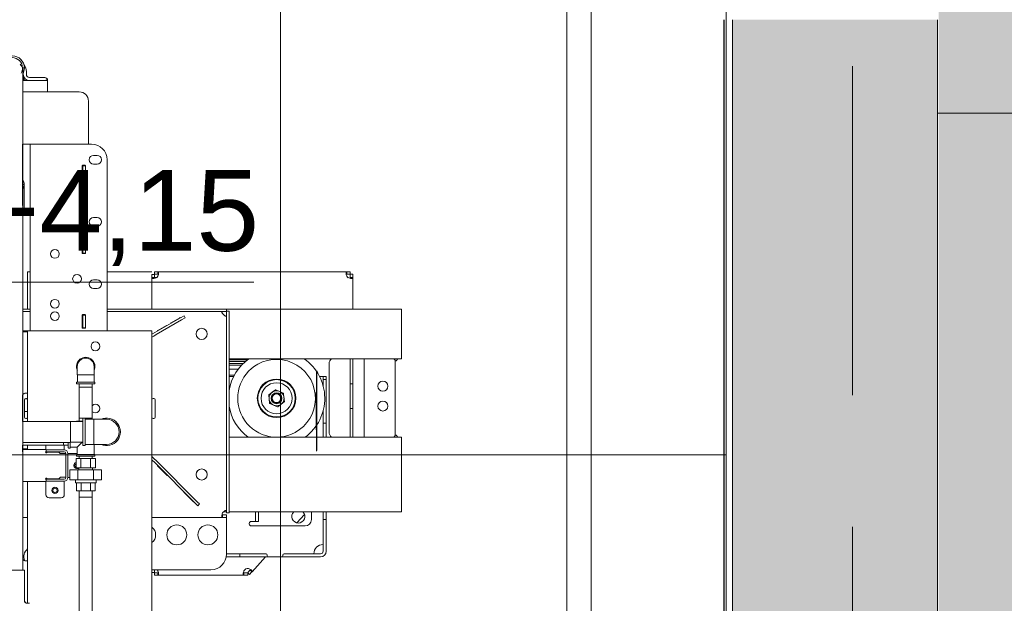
# Model space of a CAD drawing. Header units: centimetres. Extents: x -396 to 14490, y -515 to 1122.
# Tile 49 of 73: x 508 to 666, y 376 to 470. Entities that reach past the tile are written whole.
import ezdxf
from ezdxf.enums import TextEntityAlignment as Align

# ---------------------------------------------------------------- set-up
doc = ezdxf.new("R2010")
doc.units = ezdxf.units.CM
doc.header["$MEASUREMENT"] = 0
doc.linetypes.add('Przerywana podwójnie', pattern=[109.361107, 52.916665, -21.166666, 14.111111, -21.166666])
doc.layers.add('00 - nowa technologia myjni_Nr_pióra__246', color=7, linetype='Continuous', lineweight=20, true_color=0x1db3b3)
doc.layers.add('440-K Słupy_Nr_pióra__88', color=7, linetype='Continuous', lineweight=20, true_color=0x426f9f)
for name, color, linetype, lineweight in [('01-OKNA__Nr_pióra__19', 255, 'Continuous', 30), ('299-A Wymiary Opisy_Nr_pióra__11', 7, 'Continuous', 0), ('410-K Osie główne_Nr_pióra__11', 7, 'Continuous', 0), ('420-K Ściany_Nr_pióra__11', 7, 'Continuous', 0), ('420-K Ściany_Nr_pióra__13', 7, 'Continuous', 25), ('420-K Ściany_Nr_pióra__27', 7, 'Continuous', 20), ('420-K Ściany_Nr_pióra__93', 9, 'Continuous', 20)]:
    doc.layers.add(name, color=color, linetype=linetype, lineweight=lineweight)
for name, color, linetype in [('299-A Wymiary Opisy', 7, 'Continuous'), ('410-K Osie główne', 7, 'Continuous'), ('420-K Ściany', 7, 'Continuous'), ('440-K Słupy', 7, 'Continuous')]:
    doc.layers.add(name, color=color, linetype=linetype)
doc.styles.add('STYL_AUTOMATYCZNY_1', font='arial.ttf')
doc.styles.add('STYL_AUTOMATYCZNY_2', font='arial.ttf')
doc.dimstyles.new('STYL_AUTOMATYCZNY__2', dxfattribs={"dimtxt": 13, "dimasz": 7.6, "dimexe": 0.18, "dimexo": 0.0625, "dimgap": 0, "dimtad": 1, "dimdec": 0, "dimzin": 0, "dimdsep": 46, "dimtxsty": 'STYL_AUTOMATYCZNY_1', "dimblk": 'ARROWHEAD_2', "dimblk1": 'ARROWHEAD_2', "dimblk2": 'ARROWHEAD_2', "dimcen": 0.09, "dimclrd": 7, "dimclre": 7, "dimclrt": 7, "dimadec": 0, "dimazin": 0, "dimtfac": 1, "dimtdec": 4, "dimtmove": 0, "dimatfit": 3, "dimfxl": 0, "dimtolj": 1, "dimtzin": 0, "dimarcsym": 0})

# ---------------------------------------------------------------- blocks, each defined once
blk = doc.blocks.new('ElemPrzekroju_4_1')
at = {"layer": '420-K Ściany', "linetype": 'Continuous', "lineweight": 0, "true_color": 0x000000}
blk.add_hatch(color=18, dxfattribs=at).paths.add_polyline_path([(622.75, 470), (622.75, 25), (655.75, 25), (655.75, 470)])
at = {"layer": '420-K Ściany_Nr_pióra__13', "color": 7, "linetype": 'Continuous', "lineweight": 25}
blk.add_line((621.38, 470), (621.38, 25), dxfattribs=at)
at = {"layer": '420-K Ściany_Nr_pióra__27', "color": 7, "linetype": 'Continuous', "lineweight": 20}
for p, q in [((622.75, 470), (622.75, 25)), ((655.75, 470), (655.75, 25))]:
    blk.add_line(p, q, dxfattribs=at)
blk = doc.blocks.new('ElemPrzekroju_70_1')
at = {"layer": '440-K Słupy_Nr_pióra__88', "color": 155, "linetype": 'Continuous', "lineweight": 20, "true_color": 0x426f9f}
blk.add_line((655.75, 455), (682.01, 455), dxfattribs=at)
blk = doc.blocks.new('*D97')
at = {"layer": '299-A Wymiary Opisy_Nr_pióra__11', "color": 7, "linetype": 'Continuous', "lineweight": 0}
for p, q in [((596.11, 544.46), (596.11, 549.35)), ((601.11, 541.57), (591.11, 547.34)), ((603.61, 544.46), (588.61, 544.46)), ((596.11, 0), (596.11, 544.46)), ((591.11, 2.89), (601.11, -2.89)), ((603.61, 0), (588.61, 0)), ((596.11, -4.89), (596.11, 0))]:
    blk.add_line(p, q, dxfattribs=at)
at = {"layer": '299-A Wymiary Opisy_Nr_pióra__11', "color": 7, "lineweight": 0, "insert": (593.51, 257.36), "char_height": 13, "attachment_point": 7, "rotation": 90, "style": 'STYL_AUTOMATYCZNY_1'}
blk.add_mtext('\\A1;{\\pql;\\fArial|b0|i0|c238|p0;\\W1.000000;544}', dxfattribs=at)
blk = doc.blocks.new('ARROWHEAD_2')
at = {"color": 0, "linetype": 'Continuous', "lineweight": 0}
for p, q in [((-0.378, -0.655), (0.378, 0.655)), ((0, 0), (-1, 0))]:
    blk.add_line(p, q, dxfattribs=at)
blk = doc.blocks.new('Wymiary_4_1', base_point=(494.18, 414.84))
at = {"layer": '299-A Wymiary Opisy_Nr_pióra__11', "linetype": 'Continuous', "lineweight": 0}
blk.add_hatch(color=7, dxfattribs=at).paths.add_polyline_path([(494.18, 414.84), (494.18, 427.84), (481.18, 427.84)])
at = {"layer": '299-A Wymiary Opisy_Nr_pióra__11', "color": 7, "linetype": 'Continuous', "lineweight": 0}
for p, q in [((494.18, 414.84), (494.18, 466.84)), ((494.18, 414.84), (481.18, 427.84)), ((481.18, 427.84), (494.18, 427.84)), ((494.18, 427.84), (545.79, 427.84)), ((494.18, 414.84), (484.43, 414.84)), ((494.18, 414.84), (503.93, 414.84))]:
    blk.add_line(p, q, dxfattribs=at)
at = {"layer": '299-A Wymiary Opisy_Nr_pióra__11', "color": 7, "lineweight": 0, "insert": (500.68, 430.44), "char_height": 13, "attachment_point": 7, "style": 'STYL_AUTOMATYCZNY_1'}
blk.add_mtext('\\A1;{\\pql;\\fArial|b0|i0|c238|p0;\\W1.000000;+4,15}', dxfattribs=at)
blk = doc.blocks.new('Standardowy znacznik osi[2]_1', base_point=(642.06, 1000))
at = {"layer": '410-K Osie główne_Nr_pióra__11', "color": 7, "linetype": 'Przerywana podwójnie', "lineweight": 0}
blk.add_line((642.06, 900), (642.06, -300), dxfattribs=at)
at = {"layer": '410-K Osie główne_Nr_pióra__11', "color": 7, "lineweight": 0, "style": 'STYL_AUTOMATYCZNY_2'}
for tag, p in [('AC_MarkerText_1_0', (642.06, 1022.5)), ('AC_MarkerText_1_1', (642.06, -407.5))]:
    blk.add_attdef(tag, text='', height=15, rotation=360, dxfattribs=at).set_placement(p, align=Align.TOP_CENTER)

msp = doc.modelspace()

# ---------------------------------------------------------------- hatches: boundary and pattern name
at = {"layer": '01-OKNA__Nr_pióra__19', "linetype": 'Continuous', "lineweight": 30}
msp.add_hatch(color=255, dxfattribs=at).paths.add_polyline_path([(655.75, 727.99), (655.94, 657.19), (655.94, 0), (1134.17, 0), (1134.17, 657.19), (1133.99, 660.78)])
at = {"layer": '420-K Ściany_Nr_pióra__93', "linetype": 'Continuous', "lineweight": 20}
h = msp.add_hatch(dxfattribs=at)
h.set_pattern_fill('Siatka_50x100_0001', color=9, style=0, pattern_type=2)
h.set_pattern_definition([(0, (0, 0), (0, 100), []), (90, (0, 0), (-50, 0), [])])
h.paths.add_polyline_path([(621.76, 503.71), (621.76, 4.59), (503.38, 4.59), (503.38, 414.8), (151.54, 414.8), (151.54, 4.59), (62.03, 4.59), (62.03, 455.01)])

# ---------------------------------------------------------------- linework, layer by layer
at = {"layer": '00 - nowa technologia myjni_Nr_pióra__246', "color": 132, "linetype": 'Continuous', "lineweight": 20, "true_color": 0x1db3b3}
for p, q in [((508.86, 462.25), (508.56, 462.25)), ((508.86, 462.25), (508.56, 462.25)), ((508.59, 461.26), (508.59, 460.21)), ((508.68, 461.21), (508.68, 461.44)), ((508.68, 461.21), (508.68, 460.86)), ((509.18, 461.61), (509.18, 461.21)), ((512.58, 460.21), (508.59, 460.21)), ((509.68, 460.72), (511.98, 460.72)), ((511.98, 460.22), (509.68, 460.22)), ((512.58, 460.42), (512.34, 460.21)), ((512.58, 460.42), (512.58, 460.07)), ((512.58, 459.27), (512.58, 460.21)), ((512.58, 459.5), (512.58, 459.71)), ((512.58, 459.71), (512.58, 459.71)), ((508.6, 458.4), (517.68, 458.4)), ((508.6, 458.4), (517.68, 458.4)), ((512.58, 458.4), (512.58, 459.27)), ((519.18, 456.9), (519.18, 450.74)), ((519.18, 456.9), (519.18, 450.74)), ((519.18, 450), (508.6, 450)), ((519.18, 450), (508.6, 450)), ((509.78, 420), (509.78, 450)), ((509.78, 450), (510, 450)), ((509.78, 420), (509.78, 450)), ((509.78, 450), (510, 450)), ((510, 450), (510.56, 450)), ((510, 450), (510.56, 450)), ((510.56, 450), (511.09, 450)), ((510.56, 450), (511.09, 450)), ((519.68, 450), (511.09, 450)), ((519.68, 450), (511.09, 450)), ((519.18, 450.74), (519.18, 450)), ((519.18, 450.74), (519.18, 450)), ((520.58, 448.2), (519.98, 448.2)), ((520.58, 448.2), (519.98, 448.2)), ((519.98, 446.8), (520.58, 446.8)), ((519.98, 446.8), (520.58, 446.8)), ((522.18, 420), (522.18, 447.5)), ((522.18, 420), (522.18, 447.5)), ((518.18, 444.5), (518.18, 446.5)), ((518.18, 444.5), (518.18, 446.5)), ((518.28, 446.6), (518.58, 446.6)), ((518.28, 446.5), (518.28, 446.6)), ((518.28, 446.6), (518.58, 446.6)), ((518.28, 446.5), (518.28, 446.6)), ((518.68, 446.5), (518.28, 446.5)), ((518.28, 446.5), (518.28, 446.4)), ((518.68, 446.5), (518.28, 446.5)), ((518.28, 446.5), (518.28, 446.4)), ((518.28, 444.6), (518.28, 446.4)), ((518.28, 444.6), (518.28, 446.4)), ((518.68, 446.5), (518.68, 444.5)), ((518.68, 446.5), (518.68, 444.5)), ((518.68, 446.47), (518.68, 446.4)), ((518.68, 446.4), (518.68, 444.6)), ((518.68, 446.4), (518.68, 444.6)), ((508.85, 443.53), (508.55, 443.53)), ((508.85, 443.53), (508.55, 443.53)), ((508.85, 443.53), (508.84, 439.65)), ((508.84, 439.65), (508.85, 443.53)), ((518.28, 444.6), (518.28, 444.5)), ((518.28, 444.6), (518.28, 444.5)), ((518.28, 444.5), (518.28, 444.4)), ((518.68, 444.5), (518.28, 444.5)), ((518.28, 444.5), (518.28, 444.4)), ((518.68, 444.5), (518.28, 444.5)), ((518.28, 444.4), (518.58, 444.4)), ((518.28, 444.4), (518.58, 444.4)), ((518.68, 444.6), (518.68, 444.53)), ((520.58, 438.2), (519.98, 438.2)), ((520.58, 438.2), (519.98, 438.2)), ((519.98, 436.8), (520.58, 436.8)), ((519.98, 436.8), (520.58, 436.8)), ((518.18, 432.5), (518.18, 434.5)), ((518.18, 432.5), (518.18, 434.5)), ((518.28, 434.6), (518.58, 434.6)), ((518.28, 434.5), (518.28, 434.6)), ((518.28, 434.6), (518.58, 434.6)), ((518.28, 434.5), (518.28, 434.6)), ((518.28, 434.5), (518.28, 434.4)), ((518.68, 434.5), (518.28, 434.5)), ((518.28, 434.5), (518.28, 434.4)), ((518.68, 434.5), (518.28, 434.5)), ((518.28, 432.6), (518.28, 434.4)), ((518.28, 432.6), (518.28, 434.4)), ((518.68, 434.5), (518.68, 432.5)), ((518.68, 434.5), (518.68, 432.5)), ((518.68, 434.47), (518.68, 434.4)), ((518.68, 434.4), (518.68, 432.6)), ((518.68, 434.4), (518.68, 432.6)), ((518.28, 432.6), (518.28, 432.5)), ((518.28, 432.6), (518.28, 432.5)), ((518.28, 432.5), (518.28, 432.4)), ((518.68, 432.5), (518.28, 432.5)), ((518.28, 432.5), (518.28, 432.4)), ((518.68, 432.5), (518.28, 432.5)), ((518.28, 432.4), (518.58, 432.4)), ((518.28, 432.4), (518.58, 432.4)), ((518.68, 432.6), (518.68, 432.54)), ((509.38, 423.5), (509.38, 429.5)), ((509.78, 429.5), (509.38, 429.5)), ((522.18, 429.5), (528.38, 429.5)), ((529.38, 429.5), (528.38, 429.5)), ((529.78, 429.5), (530.34, 429.5)), ((529.78, 429.1), (529.78, 429.5)), ((530.34, 429.1), (530.34, 429.5)), ((530.34, 429.5), (560.71, 429.5)), ((560.71, 429.1), (560.71, 429.5)), ((561.24, 429.5), (560.71, 429.5)), ((561.24, 429.1), (561.24, 429.5)), ((520.58, 428.2), (519.98, 428.2)), ((520.58, 428.2), (519.98, 428.2)), ((529.78, 429.06), (529.38, 429.06)), ((529.38, 429.06), (529.38, 428.54)), ((529.38, 423.5), (529.38, 428.54)), ((529.78, 428.54), (529.38, 428.54)), ((529.78, 429.1), (530.34, 429.1)), ((529.78, 429.06), (529.78, 428.54)), ((530.12, 428.56), (529.78, 428.56)), ((530.32, 428.9), (530.4, 428.9)), ((530.32, 428.9), (530.32, 428.76)), ((561.24, 429.1), (560.71, 429.1)), ((561.28, 429.1), (561.68, 429.1)), ((561.28, 429.1), (561.28, 428.54)), ((561.28, 428.54), (561.68, 428.54)), ((561.68, 429.1), (561.68, 428.54)), ((561.68, 428.54), (561.68, 423.5)), ((519.98, 426.8), (520.58, 426.8)), ((519.98, 426.8), (520.58, 426.8)), ((508.6, 423.5), (509.78, 423.5)), ((508.6, 423.1), (509.78, 423.1)), ((522.18, 423.5), (541.38, 423.5)), ((522.18, 423.1), (541.38, 423.1)), ((541.38, 423.5), (541.38, 423.1)), ((569.53, 423.5), (541.38, 423.5)), ((541.78, 423.16), (541.38, 423.16)), ((541.38, 423.16), (541.38, 391.24)), ((541.78, 391.24), (541.78, 423.16)), ((569.53, 423.5), (569.53, 422.5)), ((518.18, 420.5), (518.18, 422.5)), ((518.18, 420.5), (518.18, 422.5)), ((518.28, 422.6), (518.58, 422.6)), ((518.28, 422.5), (518.28, 422.6)), ((518.28, 422.6), (518.58, 422.6)), ((518.28, 422.5), (518.28, 422.6)), ((518.28, 422.5), (518.28, 422.4)), ((518.68, 422.5), (518.28, 422.5)), ((518.28, 422.5), (518.28, 422.4)), ((518.68, 422.5), (518.28, 422.5)), ((518.28, 420.6), (518.28, 422.4)), ((518.28, 420.6), (518.28, 422.4)), ((518.68, 422.5), (518.68, 420.5)), ((518.68, 422.5), (518.68, 420.5)), ((518.68, 422.46), (518.68, 422.4)), ((518.68, 422.4), (518.68, 420.6)), ((518.68, 422.4), (518.68, 420.6)), ((533.96, 422.09), (529.87, 419.72)), ((534.16, 421.74), (530.07, 419.38)), ((533.87, 422.09), (532.49, 421.29)), ((532.71, 420.9), (534.1, 421.7)), ((534.54, 422.42), (533.96, 422.09)), ((534.74, 422.08), (534.16, 421.74)), ((534.54, 422.42), (534.74, 422.08)), ((569.53, 416.5), (569.53, 422.5)), ((508.6, 420), (508.64, 420)), ((508.6, 419.83), (508.64, 419.83)), ((508.64, 420), (509.28, 420)), ((508.64, 419.83), (509.38, 419.83)), ((509.28, 420), (509.38, 419.83)), ((509.38, 405.44), (509.38, 420)), ((510.38, 420), (509.38, 420)), ((528.38, 420), (510.38, 420)), ((518.28, 420.6), (518.28, 420.5)), ((518.28, 420.6), (518.28, 420.5)), ((518.28, 420.5), (518.28, 420.4)), ((518.68, 420.5), (518.28, 420.5)), ((518.28, 420.5), (518.28, 420.4)), ((518.68, 420.5), (518.28, 420.5)), ((518.28, 420.4), (518.58, 420.4)), ((518.28, 420.4), (518.58, 420.4)), ((518.68, 420.6), (518.68, 420.54)), ((529.38, 420), (528.38, 420)), ((529.38, 313.65), (529.38, 420)), ((529.87, 419.72), (529.49, 419.51)), ((531.71, 420.84), (530.32, 420.04)), ((530.55, 419.65), (531.93, 420.45)), ((529.49, 419.51), (529.38, 419.44)), ((529.69, 419.16), (529.38, 418.98)), ((530.07, 419.38), (529.69, 419.16)), ((563.53, 415.5), (541.78, 415.5)), ((544.78, 415.35), (541.78, 415.35)), ((544.4, 415.05), (541.78, 415.05)), ((561.28, 415.4), (561.28, 415.5)), ((561.28, 415.4), (561.28, 412)), ((561.68, 415.4), (561.68, 415.5)), ((561.68, 412), (561.68, 415.4)), ((564.47, 415.5), (563.53, 415.5)), ((563.53, 415), (563.53, 415.5)), ((563.53, 415), (563.53, 415.5)), ((563.53, 415), (563.53, 403.4)), ((568.13, 415.5), (564.47, 415.5)), ((569.53, 415.5), (568.13, 415.5)), ((568.53, 415.1), (568.53, 403.3)), ((569.53, 416.5), (569.53, 415.5)), ((517.38, 412.9), (517.38, 414.25)), ((520.08, 412.9), (520.08, 414.25)), ((544.07, 414.75), (541.78, 414.75)), ((543.77, 414.45), (541.78, 414.45)), ((543.27, 413.85), (541.78, 413.85)), ((555.81, 413.55), (555.87, 413.55)), ((557.88, 403.7), (557.88, 414.7)), ((518.73, 412.9), (517.38, 412.9)), ((517.39, 411.73), (517.39, 412.9)), ((520.08, 412.9), (518.73, 412.9)), ((520.07, 411.73), (520.07, 412.9)), ((541.78, 412.85), (542.62, 412.85)), ((541.78, 412.65), (542.51, 412.65)), ((556.34, 412.65), (556.93, 412.65)), ((557.13, 412.65), (556.93, 412.65)), ((556.93, 412.65), (556.93, 411.71)), ((556.93, 411.95), (556.93, 412.15)), ((556.93, 412.15), (557.43, 412.15)), ((556.93, 411.1), (556.93, 411.95)), ((557.13, 412.65), (557.23, 412.65)), ((557.43, 412.65), (557.23, 412.65)), ((557.43, 412.15), (557.43, 412.65)), ((557.43, 411.95), (557.43, 412.15)), ((557.43, 406.15), (557.43, 411.95)), ((561.28, 411.5), (561.28, 412)), ((561.68, 411.5), (561.68, 412)), ((519.44, 411.73), (517.24, 411.73)), ((517.24, 411.48), (517.24, 411.73)), ((519.43, 411.45), (517.27, 411.45)), ((519.79, 410.95), (517.66, 410.95)), ((517.66, 405.95), (517.66, 410.95)), ((517.68, 411.45), (517.68, 410.95)), ((520.19, 411.45), (519.43, 411.45)), ((520.22, 411.73), (519.44, 411.73)), ((519.78, 411.45), (519.78, 410.95)), ((519.79, 405.95), (519.79, 410.95)), ((520.22, 411.48), (520.22, 411.73)), ((549.24, 410.5), (548.71, 410.11)), ((549.9, 410.25), (549.3, 410.51)), ((550.51, 409.99), (549.9, 410.25)), ((556.93, 411.1), (556.93, 411.71)), ((561.28, 411.5), (561.28, 410.7)), ((561.28, 411.5), (561.68, 411.5)), ((561.28, 410.7), (561.28, 408.3)), ((561.68, 411.5), (561.68, 410.7)), ((561.68, 410.7), (561.68, 408.3)), ((508.54, 407.5), (508.54, 409.5)), ((508.88, 406.1), (508.88, 408.9)), ((509.31, 409.05), (508.95, 409.05)), ((509.18, 409.1), (509.08, 409.1)), ((509.38, 410), (509.16, 410)), ((529.58, 409.1), (529.68, 409.1)), ((529.88, 406.1), (529.88, 408.9)), ((548.16, 409.66), (548.24, 409.01)), ((548.71, 410.11), (548.19, 409.72)), ((548.24, 409.01), (548.31, 408.36)), ((550.51, 409.99), (550.51, 409.99)), ((550.62, 409.29), (550.54, 409.94)), ((550.7, 408.64), (550.62, 409.29)), ((508.54, 407.5), (508.54, 405.44)), ((509.38, 407.05), (508.88, 407.05)), ((548.35, 408.31), (548.35, 408.31)), ((548.35, 408.31), (548.95, 408.05)), ((548.95, 408.05), (549.56, 407.79)), ((549.62, 407.8), (550.15, 408.19)), ((550.15, 408.19), (550.67, 408.58)), ((556.93, 406.15), (556.93, 407.2)), ((556.93, 402.9), (556.93, 407.2)), ((561.28, 408.3), (561.28, 407.5)), ((561.28, 407.5), (561.68, 407.5)), ((561.28, 407), (561.28, 407.5)), ((561.68, 408.3), (561.68, 407.5)), ((561.68, 407), (561.68, 407.5)), ((509.18, 405.9), (509.08, 405.9)), ((517.27, 405.45), (518.28, 405.45)), ((517.66, 405.95), (518.29, 405.95)), ((517.68, 405.45), (517.68, 405.95)), ((518.28, 402.71), (518.28, 405.93)), ((518.32, 405.96), (518.66, 405.96)), ((518.66, 402.69), (518.66, 405.96)), ((518.66, 405.95), (519.79, 405.95)), ((518.66, 405.77), (520.05, 405.77)), ((519.78, 405.77), (519.78, 405.95)), ((520.05, 403.75), (520.05, 405.77)), ((520.05, 405.77), (522.08, 405.77)), ((529.68, 405.9), (529.58, 405.9)), ((556.93, 406.15), (556.93, 405.15)), ((557.43, 406.15), (557.43, 405.15)), ((561.28, 407), (561.28, 403)), ((561.68, 403), (561.68, 407)), ((508.61, 405.44), (516.28, 405.44)), ((516.28, 402.07), (516.28, 405.44)), ((516.28, 405.41), (518.28, 405.41)), ((517.24, 405.42), (517.24, 405.41)), ((556.93, 404.95), (556.93, 405.15)), ((556.93, 405.15), (557.43, 405.15)), ((556.93, 404.95), (556.93, 402.9)), ((557.43, 404.95), (557.43, 405.15)), ((557.43, 404.95), (557.43, 402.9)), ((518.28, 401.57), (518.28, 402.71)), ((518.66, 401.54), (518.66, 402.69)), ((520.05, 401.73), (520.05, 403.75)), ((569.53, 402.9), (541.78, 402.9)), ((561.28, 402.9), (561.28, 403)), ((561.68, 402.9), (561.68, 403)), ((563.53, 402.9), (563.53, 403.4)), ((563.53, 403.4), (563.53, 402.9)), ((564.47, 402.9), (563.53, 402.9)), ((568.13, 402.9), (564.47, 402.9)), ((569.53, 402.9), (569.53, 401.9)), ((508.54, 401.59), (508.54, 400.54)), ((508.58, 401), (508.58, 401.59)), ((509.38, 401), (508.58, 401)), ((508.61, 402.07), (516.28, 402.07)), ((508.61, 401.59), (515.13, 401.59)), ((508.63, 400.9), (509.18, 400.9)), ((508.63, 400.9), (508.63, 395.8)), ((512.28, 400.9), (509.18, 400.9)), ((509.38, 400.9), (509.38, 401.59)), ((512.33, 401.1), (512.33, 401.59)), ((512.33, 401.1), (512.33, 400.89)), ((512.62, 400.85), (512.37, 400.85)), ((512.38, 400.67), (512.38, 400.8)), ((512.62, 400.85), (513.04, 400.85)), ((513.74, 400.85), (513.04, 400.85)), ((515.28, 400.85), (513.74, 400.85)), ((515.13, 401.59), (515.13, 402.07)), ((515.13, 401.6), (515.93, 401.6)), ((515.28, 401.1), (515.28, 401.6)), ((515.28, 401.1), (515.28, 400.85)), ((515.93, 401.19), (515.93, 402.07)), ((515.96, 401.16), (516.21, 401.16)), ((516.21, 401.16), (516.21, 402.07)), ((516.21, 401.3), (517.38, 401.3)), ((516.28, 402.09), (518.28, 402.09)), ((517.54, 401.47), (517.38, 401.3)), ((517.38, 400.13), (517.38, 401.3)), ((518.17, 402.09), (517.54, 401.47)), ((518.32, 401.54), (518.66, 401.54)), ((518.66, 401.73), (520.05, 401.73)), ((520.05, 401.73), (522.08, 401.73)), ((520.08, 400.13), (520.08, 401.73)), ((569.53, 391.9), (569.53, 401.9)), ((512.33, 400.59), (512.33, 400.55)), ((512.62, 400.55), (512.33, 400.55)), ((512.55, 400.5), (514.34, 400.5)), ((512.62, 400.55), (513.04, 400.55)), ((513.74, 400.55), (513.04, 400.55)), ((515.28, 400.55), (513.74, 400.55)), ((514.6, 400.28), (514.41, 400.47)), ((514.98, 400.25), (514.67, 400.25)), ((514.98, 400.25), (515.53, 400.25)), ((515.53, 400.3), (515.53, 396.4)), ((516.08, 400.3), (515.83, 400.3)), ((515.83, 400.3), (515.83, 396.4)), ((516.08, 400.3), (517.38, 400.3)), ((517.95, 399.45), (517.17, 399.45)), ((517.17, 399.45), (517.17, 397.95)), ((517.42, 400.13), (517.24, 400.13)), ((517.24, 399.88), (517.24, 400.13)), ((517.45, 399.85), (517.27, 399.85)), ((520.22, 400.13), (517.42, 400.13)), ((520.19, 399.85), (517.45, 399.85)), ((517.68, 399.45), (517.68, 399.85)), ((519.51, 399.45), (517.95, 399.45)), ((517.95, 399.45), (517.95, 397.95)), ((520.29, 399.45), (519.51, 399.45)), ((519.51, 399.45), (519.51, 397.95)), ((519.78, 399.45), (519.78, 399.85)), ((520.22, 399.88), (520.22, 400.13)), ((520.29, 399.45), (520.29, 397.95)), ((529.76, 399.43), (529.38, 399.82)), ((529.48, 399.15), (529.38, 399.25)), ((529.77, 398.86), (529.48, 399.15)), ((530.06, 399.14), (529.76, 399.43)), ((536.73, 392.47), (530.06, 399.14)), ((516.19, 397.65), (517.46, 397.65)), ((516.19, 397.65), (516.19, 396.05)), ((517.95, 397.95), (517.17, 397.95)), ((517.46, 397.65), (520, 397.65)), ((517.46, 397.65), (517.46, 396.05)), ((517.63, 397.65), (517.63, 397.95)), ((519.51, 397.95), (517.95, 397.95)), ((520.29, 397.95), (519.51, 397.95)), ((519.83, 397.65), (519.83, 397.95)), ((520, 397.65), (521.27, 397.65)), ((520, 397.65), (520, 396.05)), ((521.27, 397.65), (521.27, 396.05)), ((536.44, 392.19), (529.77, 398.86)), ((530.32, 398.24), (531.81, 396.75)), ((508.61, 396.2), (508.63, 396.2)), ((512.33, 396.11), (512.33, 396.15)), ((512.62, 396.15), (512.33, 396.15)), ((512.38, 396.03), (512.38, 395.9)), ((512.55, 396.2), (514.34, 396.2)), ((513.04, 396.15), (512.62, 396.15)), ((513.74, 396.15), (513.04, 396.15)), ((515.28, 396.15), (513.74, 396.15)), ((514.6, 396.42), (514.41, 396.23)), ((514.98, 396.45), (514.67, 396.45)), ((514.98, 396.45), (515.53, 396.45)), ((516.08, 396.4), (515.83, 396.4)), ((516.08, 396.4), (516.19, 396.4)), ((516.19, 396.05), (517.46, 396.05)), ((517.07, 395.55), (517.07, 396.05)), ((517.46, 396.05), (520, 396.05)), ((520, 396.05), (521.27, 396.05)), ((520.39, 395.55), (520.39, 396.05)), ((508.63, 395.8), (509.18, 395.8)), ((512.28, 395.8), (509.18, 395.8)), ((509.38, 376.2), (509.38, 395.8)), ((512.33, 395.6), (512.33, 395.81)), ((512.33, 395.6), (512.33, 393.65)), ((512.62, 395.85), (512.37, 395.85)), ((513.04, 395.85), (512.62, 395.85)), ((513.74, 395.85), (513.04, 395.85)), ((515.28, 395.85), (513.74, 395.85)), ((515.28, 395.6), (515.28, 395.85)), ((515.28, 395.6), (515.28, 393.65)), ((518.73, 395.55), (517.07, 395.55)), ((517.23, 394.25), (517.23, 395.55)), ((517.98, 394.25), (517.98, 395.55)), ((520.39, 395.55), (518.73, 395.55)), ((519.48, 394.25), (519.48, 395.55)), ((520.23, 394.25), (520.23, 395.55)), ((514.78, 393.15), (512.83, 393.15)), ((517.23, 394.25), (517.98, 394.25)), ((517.66, 393.25), (519.79, 393.25)), ((517.66, 393.25), (517.66, 335.71)), ((517.68, 394.25), (517.68, 393.25)), ((517.98, 394.25), (519.48, 394.25)), ((519.48, 394.25), (520.23, 394.25)), ((519.78, 394.25), (519.78, 393.25)), ((519.79, 393.25), (519.79, 313.65)), ((534.56, 394), (536.05, 392.51)), ((508.61, 381.55), (508.61, 391.25)), ((536.74, 391.89), (536.44, 392.19)), ((537.02, 392.17), (536.73, 392.47)), ((537.02, 392.17), (536.74, 391.89)), ((541.38, 391.24), (541.38, 390.74)), ((541.78, 391.24), (541.78, 390.74)), ((569.53, 391.9), (569.53, 390.9)), ((509.38, 390), (508.61, 390)), ((540.74, 390), (529.38, 390)), ((540.74, 390.4), (540.74, 390)), ((540.74, 390.4), (541.23, 390.4)), ((540.74, 390), (541.23, 390)), ((541.38, 390.9), (540.87, 390.9)), ((541.38, 390.4), (541.23, 390.4)), ((541.38, 390), (541.23, 390)), ((541.78, 390.74), (541.38, 390.74)), ((541.38, 390.4), (541.38, 390)), ((541.38, 389.66), (541.38, 390)), ((541.38, 389.66), (541.38, 384.1)), ((569.53, 390.9), (541.78, 390.9)), ((546.03, 390.9), (546.03, 389.85)), ((546.03, 389.35), (546.03, 389.85)), ((546.53, 389.85), (546.53, 390.9)), ((546.53, 389.35), (546.53, 389.85)), ((553.92, 390.48), (552.68, 389.13)), ((555.03, 390.9), (555.03, 389.65)), ((556.93, 390.9), (556.93, 389.85)), ((556.93, 385.65), (556.93, 390.9)), ((556.93, 389.65), (556.93, 389.85)), ((556.93, 389.65), (556.93, 389.45)), ((556.93, 389.65), (557.43, 389.65)), ((557.43, 390.9), (557.43, 389.85)), ((557.43, 389.65), (557.43, 389.85)), ((557.43, 389.65), (557.43, 389.45)), ((545.03, 388.95), (545.03, 389.05)), ((545.59, 389.35), (545.33, 389.35)), ((554.03, 388.65), (545.33, 388.65)), ((546.03, 389.35), (545.59, 389.35)), ((546.53, 389.35), (546.03, 389.35)), ((556.93, 389.45), (556.93, 384.59)), ((557.43, 389.45), (557.43, 384.59)), ((543.33, 383.65), (541.34, 383.65)), ((543.33, 384.15), (541.38, 384.15)), ((541.38, 384.15), (547.73, 384.15)), ((543.33, 384.15), (543.53, 384.15)), ((543.33, 383.65), (543.53, 383.65)), ((543.53, 384.15), (543.53, 383.65)), ((543.53, 384.15), (543.73, 384.15)), ((543.53, 383.65), (543.73, 383.65)), ((547.73, 384.15), (543.73, 384.15)), ((556.49, 383.65), (543.73, 383.65)), ((547.66, 383.65), (545.48, 381.27)), ((547.93, 383.95), (547.93, 383.85)), ((548.13, 383.65), (550.23, 383.65)), ((550.43, 383.85), (550.43, 383.95)), ((556.49, 384.15), (550.63, 384.15)), ((550.63, 384.15), (555.43, 384.15)), ((509.38, 383), (509.16, 383)), ((504.97, 381.55), (508.87, 381.55)), ((508.87, 376.7), (508.87, 381.55)), ((538.88, 381.6), (529.38, 381.6)), ((529.78, 381.14), (529.38, 381.14)), ((529.78, 381.14), (529.78, 381.6)), ((529.78, 381.1), (529.78, 380.7)), ((529.78, 381.1), (530.34, 381.1)), ((529.78, 380.7), (530.34, 380.7)), ((530.32, 381.3), (530.32, 381.44)), ((530.32, 381.3), (530.4, 381.3)), ((530.34, 381.1), (530.34, 380.7)), ((544.18, 380.7), (530.34, 380.7)), ((544.18, 381.1), (544.18, 380.7)), ((544.78, 381.1), (544.18, 381.1)), ((544.78, 380.7), (544.18, 380.7)), ((544.78, 381.1), (545.1, 381.45)), ((544.78, 381.1), (544.78, 380.7)), ((544.78, 381.1), (545.07, 380.83)), ((545.07, 380.83), (545.39, 381.18)), ((545.1, 381.45), (545.18, 381.54)), ((545.18, 381.54), (545.48, 381.27)), ((545.39, 381.18), (545.48, 381.27)), ((509.67, 376.2), (509.37, 376.2)), ((509.67, 376.2), (509.37, 376.2))]:
    msp.add_line(p, q, dxfattribs=at)
for points in [[(508.61, 391.25), (508.6, 437.21), (508.6, 455.36), (508.6, 459.01), (508.59, 461.32), (508.59, 461.92), (508.59, 462.13), (508.59, 462.19), (508.59, 462.21), (508.59, 462.22), (508.58, 462.24), (508.56, 462.25)], [(530.46, 429.28), (530.45, 429.37), (530.45, 429.41), (530.44, 429.44), (530.42, 429.46), (530.4, 429.48), (530.38, 429.5), (530.34, 429.5)], [(530.34, 428.76), (530.39, 428.88), (530.42, 429.01), (530.45, 429.13), (530.46, 429.24), (530.46, 429.28)], [(560.71, 429.5), (560.68, 429.49), (560.65, 429.47), (560.62, 429.44), (560.61, 429.39), (560.6, 429.34), (560.6, 429.28)], [(560.6, 429.28), (560.6, 429.19), (560.62, 429.09), (560.64, 428.98), (560.67, 428.87), (560.71, 428.76)], [(529.38, 428.54), (529.39, 428.5), (529.41, 428.47), (529.44, 428.44), (529.49, 428.43), (529.54, 428.42), (529.6, 428.42)], [(529.6, 428.42), (529.69, 428.42), (529.79, 428.44), (529.9, 428.46), (530.01, 428.49), (530.12, 428.54)], [(529.78, 428.54), (529.78, 428.5), (529.79, 428.48), (529.8, 428.46), (529.81, 428.44)], [(530.44, 429.07), (530.42, 429.08), (530.4, 429.09), (530.38, 429.1), (530.34, 429.1)], [(560.71, 429.1), (560.68, 429.1), (560.65, 429.09), (560.64, 429.08), (560.62, 429.07)], [(560.94, 428.54), (561.06, 428.49), (561.19, 428.45), (561.31, 428.43), (561.42, 428.42), (561.46, 428.42)], [(561.25, 428.44), (561.26, 428.46), (561.27, 428.48), (561.28, 428.5), (561.28, 428.54)], [(561.46, 428.42), (561.55, 428.43), (561.59, 428.43), (561.62, 428.44), (561.64, 428.46), (561.66, 428.48), (561.67, 428.5), (561.68, 428.54)], [(540.74, 423.1), (540.7, 423.1), (540.67, 423.08), (540.65, 423.05), (540.64, 423.02), (540.64, 423)], [(540.64, 423), (540.64, 422.95), (540.66, 422.89), (540.7, 422.82), (540.74, 422.76)], [(541.04, 422.47), (541.1, 422.42), (541.17, 422.39), (541.23, 422.37), (541.28, 422.36)], [(541.28, 422.36), (541.32, 422.36), (541.35, 422.38), (541.37, 422.41), (541.38, 422.45), (541.38, 422.47)], [(555.97, 413.45), (555.97, 413.45), (555.97, 413.44), (555.96, 413.43), (555.96, 413.39), (555.96, 413.33)], [(555.98, 413.29), (555.97, 413.39), (555.97, 413.44), (555.97, 413.45)], [(508.64, 409.8), (508.68, 409.83), (508.72, 409.86), (508.77, 409.89), (508.82, 409.92), (508.92, 409.96), (509.01, 409.98), (509.09, 410), (509.16, 410)], [(540.74, 390.74), (540.7, 390.62), (540.67, 390.49), (540.65, 390.37), (540.64, 390.26), (540.64, 390.22)], [(540.64, 390.22), (540.64, 390.13), (540.65, 390.09), (540.66, 390.06), (540.67, 390.04), (540.69, 390.02), (540.72, 390), (540.74, 390)], [(540.66, 390.43), (540.67, 390.42), (540.69, 390.41), (540.72, 390.4), (540.74, 390.4)], [(541.28, 391.14), (541.23, 391.13), (541.17, 391.11), (541.1, 391.08), (541.04, 391.03)], [(541.38, 391.04), (541.37, 391.08), (541.36, 391.11), (541.33, 391.13), (541.3, 391.14), (541.28, 391.14)], [(508.64, 383.2), (508.68, 383.17), (508.72, 383.14), (508.77, 383.11), (508.82, 383.08), (508.92, 383.04), (509.01, 383.02), (509.09, 383), (509.16, 383)], [(545.4, 381.5), (545.32, 381.56), (545.24, 381.62), (545.15, 381.68), (545.04, 381.73), (544.93, 381.77)], [(530.46, 380.92), (530.46, 381.01), (530.44, 381.11), (530.42, 381.22), (530.39, 381.33), (530.34, 381.44)], [(530.34, 381.1), (530.38, 381.1), (530.4, 381.11), (530.42, 381.12), (530.44, 381.13)], [(530.34, 380.7), (530.38, 380.71), (530.41, 380.73), (530.43, 380.76), (530.45, 380.81), (530.46, 380.86), (530.46, 380.92)], [(544.18, 381.44), (544.14, 381.32), (544.1, 381.19), (544.08, 381.07), (544.07, 380.96), (544.06, 380.92)], [(544.06, 380.92), (544.07, 380.83), (544.08, 380.79), (544.09, 380.76), (544.1, 380.74), (544.12, 380.72), (544.15, 380.7), (544.18, 380.7)], [(544.09, 381.13), (544.1, 381.12), (544.12, 381.11), (544.15, 381.1), (544.18, 381.1)], [(545.18, 381.54), (545.2, 381.57), (545.22, 381.59), (545.22, 381.61), (545.22, 381.63)], [(545.48, 381.27), (545.5, 381.3), (545.5, 381.34), (545.5, 381.38), (545.47, 381.42), (545.44, 381.46), (545.4, 381.5)]]:
    msp.add_lwpolyline(points, dxfattribs=at)
for centre, radius in [((513.78, 432.35), 0.7), ((513.78, 432.35), 0.7), ((517.33, 428.35), 0.7), ((517.33, 428.35), 0.7), ((513.78, 424.35), 0.7), ((513.78, 424.35), 0.7), ((513.78, 422.35), 0.7), ((513.78, 422.35), 0.7), ((537.38, 419.5), 0.9), ((537.38, 419.5), 0.895), ((520.28, 417.5), 0.7), ((549.43, 409.15), 3.1), ((549.43, 409.15), 3), ((566.53, 411.1), 0.8), ((549.43, 409.15), 2.5), ((549.43, 409.15), 1.2), ((549.43, 409.15), 0.865), ((549.43, 409.15), 0.8), ((549.43, 409.15), 0.7), ((566.53, 407.9), 0.8), ((537.38, 396.9), 0.9), ((537.38, 396.9), 0.895), ((513.78, 394.35), 0.5), ((513.78, 394.35), 0.332), ((533.38, 387.2), 1.6), ((538.38, 387.2), 1.6)]:
    msp.add_circle(centre, radius, dxfattribs=at)
for centre, radius, start, end in [((506.91, 462.25), 1.95, 0, 180), ((506.91, 462.25), 1.65, 0, 180), ((506.88, 461.61), 1.8, 21.29, 43.239), ((506.88, 461.61), 2.3, 0, 37.5338), ((506.91, 462.25), 1.65, 329.8484, 0), ((506.91, 462.25), 1.95, 329.8947, 0), ((506.88, 461.26), 1.8, 0.1002, 5.0889), ((509.68, 461.21), 1, 180, 270), ((509.68, 461.21), 0.5, 180, 270), ((509.68, 460.86), 1, 180, 220.7863), ((511.98, 459.97), 0.75, 36.8699, 90), ((511.98, 459.97), 0.25, 80.808, 90), ((517.68, 456.9), 1.5, 0, 90), ((517.68, 456.9), 1.5, 0, 90), ((88496.67, 422.6), 87988.1, 179.982165, 179.988571), ((519.68, 447.5), 2.5, 0, 90), ((519.68, 447.5), 2.5, 0, 90), ((519.98, 447.5), 0.7, 90, 270), ((519.98, 447.5), 0.7, 90, 270), ((520.58, 447.5), 0.7, 270, 90), ((520.58, 447.5), 0.7, 270, 90), ((518.28, 446.5), 0.1, 90, 180), ((518.28, 446.5), 0.1, 90, 180), ((518.58, 446.5), 0.1, 0, 90), ((518.58, 446.5), 0.1, 0, 90), ((518.28, 444.5), 0.1, 180, 270), ((518.28, 444.5), 0.1, 180, 270), ((518.58, 444.5), 0.1, 270, 0), ((518.58, 444.5), 0.1, 270, 0), ((519.98, 437.5), 0.7, 90, 270), ((519.98, 437.5), 0.7, 90, 270), ((520.58, 437.5), 0.7, 270, 90), ((520.58, 437.5), 0.7, 270, 90), ((518.28, 434.5), 0.1, 90, 180), ((518.28, 434.5), 0.1, 90, 180), ((518.58, 434.5), 0.1, 0, 90), ((518.58, 434.5), 0.1, 0, 90), ((518.28, 432.5), 0.1, 180, 270), ((518.28, 432.5), 0.1, 180, 270), ((518.58, 432.5), 0.1, 270, 0), ((518.58, 432.5), 0.1, 270, 0), ((519.98, 427.5), 0.7, 90, 270), ((519.98, 427.5), 0.7, 90, 270), ((520.58, 427.5), 0.7, 270, 90), ((520.58, 427.5), 0.7, 270, 90), ((529.72, 429.16), 0.74, 302.6268, 327.3732), ((530.12, 428.76), 0.2, 270, 281.9653), ((530.12, 428.76), 0.2, 348.0346, 0), ((561.34, 429.16), 0.74, 212.6268, 237.3732), ((542.24, 423.34), 1.61, 189.8076, 201.2651), ((518.28, 422.5), 0.1, 90, 180), ((518.28, 422.5), 0.1, 90, 180), ((518.58, 422.5), 0.1, 0, 90), ((518.58, 422.5), 0.1, 0, 90), ((532.54, 421.21), 0.1, 120, 179.9932), ((533.92, 422.01), 0.1, 60.0013, 120), ((534.05, 421.79), 0.1, 300, 300.7007), ((541.44, 423.16), 0.8, 209.9159, 240.0841), ((541.62, 423.96), 1.61, 248.7311, 260.1936), ((518.28, 420.5), 0.1, 180, 270), ((518.28, 420.5), 0.1, 180, 270), ((518.58, 420.5), 0.1, 270, 0), ((518.58, 420.5), 0.1, 270, 0), ((530.37, 419.96), 0.1, 120, 179.9904), ((531.76, 420.76), 0.1, 60.0076, 120), ((531.88, 420.54), 0.1, 300, 300.8761), ((532.66, 420.99), 0.1, 299.1825, 300), ((528.38, 418.5), 1, 0, 0.2927), ((530.5, 419.74), 0.1, 299.0279, 300), ((518.73, 414.25), 1.49, 334.7375, 205.2624), ((518.73, 414.25), 1.35, 90, 180), ((518.73, 414.25), 1.35, 0, 90), ((549.43, 409.15), 7.75, 124.9797, 170.7861), ((549.43, 409.15), 6.25, 298.6479, 118.6479), ((549.43, 409.15), 7.75, 306.2494, 55.0203), ((558.88, 414.7), 1, 126.8629, 180), ((568.13, 415.1), 0.4, 0, 90), ((568.09, 415.94), 0.94, 297.9024, 332.0902), ((549.43, 409.15), 6.25, 118.6479, 298.6479), ((555.79, 413.37), 0.201, 24.1699, 65.6882), ((517.27, 411.48), 0.028, 180, 270), ((520.19, 411.48), 0.028, 270, 0), ((549.43, 409.15), 1.37, 95.3849, 97.996), ((509.04, 409.5), 0.5, 143.1301, 180), ((509.08, 408.9), 0.2, 90, 180), ((509.18, 408.9), 0.2, 1.1984, 90), ((529.58, 408.9), 0.2, 90, 180), ((529.68, 408.9), 0.2, 0, 90), ((549.43, 409.15), 1.37, 155.3849, 157.996), ((549.43, 409.15), 1.37, 35.3849, 37.996), ((549.43, 409.15), 1.37, 335.3849, 337.996), ((520.28, 407.5), 0.7, 226.1392, 133.8608), ((549.43, 409.15), 7.75, 189.2139, 233.7506), ((549.43, 409.15), 1.37, 215.3849, 217.996), ((549.43, 409.15), 1.37, 275.3849, 277.996), ((509.08, 406.1), 0.2, 180, 270), ((509.18, 406.1), 0.2, 270, 358.6346), ((517.27, 405.42), 0.028, 90, 180), ((518.32, 405.93), 0.038, 90, 180), ((522.08, 403.75), 2.22, 245.9363, 114.0637), ((522.08, 403.75), 2.02, 0, 90), ((529.58, 406.1), 0.2, 180, 270), ((529.68, 406.1), 0.2, 270, 0), ((522.08, 403.75), 2.02, 270, 0), ((558.88, 403.7), 1, 180, 233.1231), ((568.13, 403.3), 0.4, 270, 0), ((568.09, 402.46), 0.94, 27.9101, 62.0973), ((512.28, 400.8), 0.1, 0, 90), ((515.28, 400.3), 0.55, 0, 90), ((515.96, 401.19), 0.028, 180, 270), ((518.32, 401.57), 0.038, 180, 270), ((512.38, 400.5), 0.1, 120, 330), ((512.28, 400.67), 0.1, 300, 0), ((512.55, 400.4), 0.1, 90, 150), ((514.34, 400.4), 0.1, 45, 90), ((514.67, 400.35), 0.1, 225, 270), ((515.28, 400.3), 0.25, 0, 90), ((517.27, 399.88), 0.028, 180, 270), ((520.19, 399.88), 0.028, 270, 0), ((528.38, 400.5), 1, 359.7073, 0), ((517.33, 398.35), 0.5, 108.5277, 306.8648), ((517.33, 398.35), 0.332, 118.5584, 241.3521), ((530.39, 398.31), 0.1, 164.9997, 225), ((512.38, 396.2), 0.1, 30, 240), ((512.28, 396.03), 0.1, 0, 60), ((512.55, 396.3), 0.1, 210, 270), ((514.34, 396.3), 0.1, 270, 315), ((514.67, 396.35), 0.1, 90, 135), ((515.28, 396.4), 0.25, 270, 0), ((515.28, 396.4), 0.55, 270, 0), ((531.88, 396.83), 0.1, 225, 285.0002), ((512.28, 395.9), 0.1, 270, 0), ((512.83, 393.65), 0.5, 180, 270), ((514.78, 393.65), 0.5, 270, 0), ((534.63, 394.07), 0.1, 164.9999, 225), ((536.12, 392.58), 0.1, 225, 285), ((541.44, 390.34), 0.8, 119.9159, 150.0841), ((541.62, 389.54), 1.61, 99.8062, 111.2689), ((552.93, 390.15), 1.05, 134.4116, 45.5884), ((554.03, 389.65), 1, 270, 0), ((557.33, 390.5), 0.1, 358.0725, 0), ((528.38, 387.2), 1.6, 308.6795, 51.3205), ((545.33, 389.05), 0.3, 90, 180), ((545.33, 388.95), 0.3, 180, 270), ((510.38, 383.7), 1.6, 128.6849, 204.2604), ((556.93, 384.15), 1.5, 90, 180), ((538.88, 384.1), 2.5, 270, 0), ((547.73, 383.95), 0.2, 0, 90), ((548.13, 383.85), 0.2, 180, 270), ((550.23, 383.85), 0.2, 270, 0), ((550.63, 383.95), 0.2, 90, 180), ((556.49, 384.59), 0.94, 270, 0), ((556.49, 384.59), 0.44, 270, 0), ((509.04, 383.5), 0.5, 210.0027, 216.8699), ((544.8, 381.04), 0.74, 80.1164, 147.3732), ((529.72, 381.04), 0.74, 32.6268, 49.0671), ((530.12, 381.44), 0.2, 0, 11.9711), ((509.37, 376.7), 0.5, 180, 258.75), ((509.37, 376.7), 0.5, 180, 270), ((509.37, 376.7), 0.5, 258.75, 270)]:
    msp.add_arc(centre, radius, start, end, dxfattribs=at)
for centre, major_axis, ratio, start_param, end_param in [((506.9, 443.53), (1.95, 0), 0.708996, 0.000308, 0.527363), ((506.9, 443.53), (-1.95, 0), 0.708996, 2.636277, 3.141901), ((506.89, 439.65), (-1.95, 0), 0.708996, 2.638056, 3.141901), ((555.87, 407.1), (0, -6.45), 0.008, 3.141593, 3.294288), ((507.63, 400.49), (-1, 0), 0.117476, 3.141593, 3.356621), ((507.63, 396.52), (-1, 0), 0.117476, 3.141593, 3.356205)]:
    msp.add_ellipse(centre, major_axis=major_axis, ratio=ratio, start_param=start_param, end_param=end_param, dxfattribs=at)
msp.add_ellipse((555.87, 407.1), major_axis=(0, -6.45), ratio=0.008, dxfattribs=at)
at = {"layer": '420-K Ściany_Nr_pióra__11', "color": 7, "linetype": 'Continuous', "lineweight": 0, "flags": 128}
msp.add_lwpolyline([(621.76, 503.71), (621.76, 4.59), (503.38, 4.59), (503.38, 414.8), (151.54, 414.8), (151.54, 4.59), (62.03, 4.59), (62.03, 455.01)], close=True, dxfattribs=at)

# ---------------------------------------------------------------- block references
at = {"layer": '299-A Wymiary Opisy', "color": 7, "linetype": 'Continuous', "lineweight": 0}
msp.add_blockref('Wymiary_4_1', (494.18, 414.84), dxfattribs=at)
at = {"layer": '410-K Osie główne', "color": 7, "linetype": 'Continuous', "lineweight": 20}
msp.add_blockref('Standardowy znacznik osi[2]_1', (642.06, 1000), dxfattribs=at)
at = {"layer": '420-K Ściany', "lineweight": 0}
msp.add_blockref('ElemPrzekroju_4_1', (0, 0), dxfattribs=at)
at = {"layer": '440-K Słupy', "lineweight": 0}
msp.add_blockref('ElemPrzekroju_70_1', (0, 0), dxfattribs=at)

# ---------------------------------------------------------------- dimensions: what is measured, and where the dimension line sits
at = {"layer": '299-A Wymiary Opisy', "color": 7, "linetype": 'Continuous', "lineweight": 0}
dim = msp.add_linear_dim(base=(596.11, 544.46), p1=(341.97, 0), p2=(615.23, 544.46), angle=90, dimstyle='STYL_AUTOMATYCZNY__2', dxfattribs=at)
dim.commit()
dim.dimension.update_dxf_attribs({"geometry": '*D97', "text_midpoint": (587.01, 272.2), "dimtype": 160, "text_rotation": 90})

doc.saveas('drawing.dxf')
